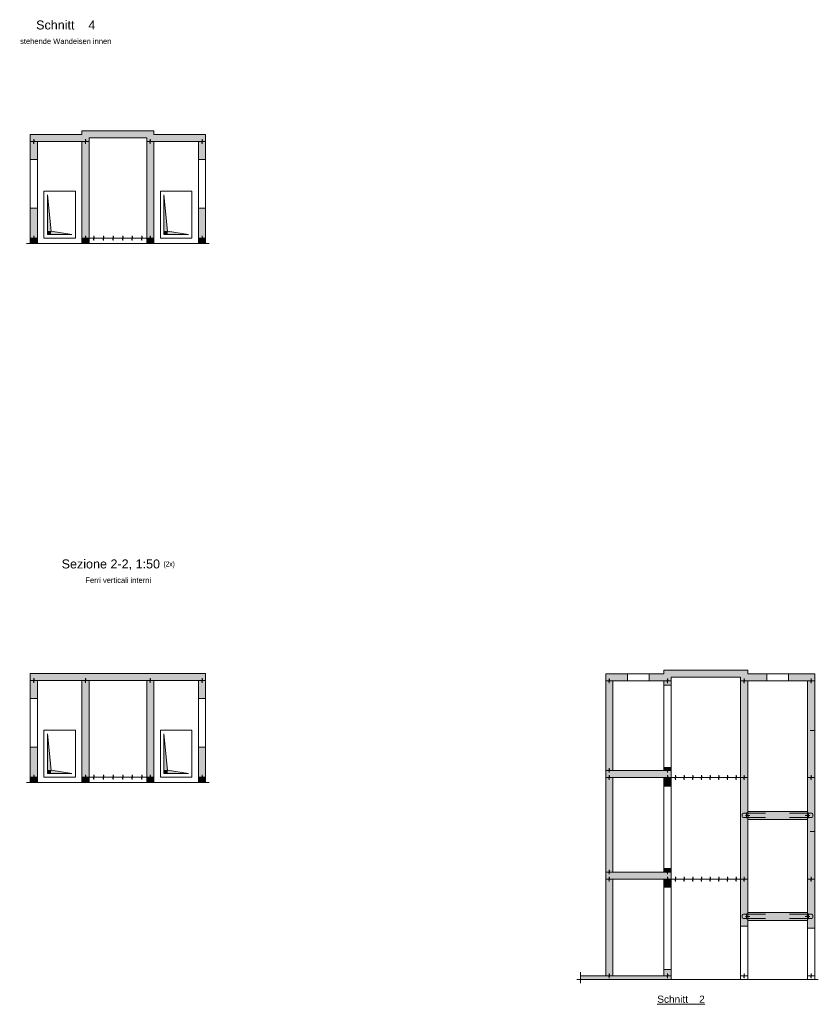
# Model space of a CAD drawing. Header units: metres. Extents: x 1.3 to 56.7, y 2.5 to 40.8.
# Tile 5 of 5: x 34.5 to 56.7, y 13.4 to 40.8. Entities that reach past the tile are written whole.
import ezdxf

# ---------------------------------------------------------------- set-up
doc = ezdxf.new("R2010")
doc.units = ezdxf.units.M
doc.linetypes.add('AUSGEZOGEN', pattern=[0])
doc.linetypes.add('STRICHLINIE_S4', pattern=[0.165, 0.125, -0.04])
for name, color, linetype, lineweight in [('XR$1$Aussparungszeichen', 117, 'AUSGEZOGEN', 35), ('XR$1$Beton Ansicht', 117, 'AUSGEZOGEN', 35), ('XR$1$Beton geschnitten', 117, 'AUSGEZOGEN', 50), ('XR$1$Beton verdeckt vorne', 117, 'STRICHLINIE_S4', 25), ('XR$1$Betonierfugen', 7, 'AUSGEZOGEN', 25), ('XR$1$Einbauteile AE Wand', 5, 'AUSGEZOGEN', 35), ('XR$1$Schnittbegrenzung', 7, 'AUSGEZOGEN', 25), ('XR$1$Stilflaeche', 7, 'AUSGEZOGEN', 25), ('XR$1$Text Schnitt', 7, 'AUSGEZOGEN', 25)]:
    doc.layers.add(name, color=color, linetype=linetype, lineweight=lineweight)
doc.styles.add('ARIAL', font='arial.ttf')

msp = doc.modelspace()

# ---------------------------------------------------------------- hatches: boundary and pattern name
at = {"layer": 'XR$1$Aussparungszeichen', "linetype": 'AUSGEZOGEN', "lineweight": 13, "transparency": 33554687}
for points in [[(35.23, 35.93), (35.23, 34.92), (35.33, 34.92)], [(38.47, 35.93), (38.47, 34.92), (38.57, 34.92)], [(35.33, 34.92), (35.23, 34.92), (35.23, 34.82), (35.33, 34.82)], [(35.33, 34.92), (35.33, 34.82), (35.91, 34.82)], [(38.57, 34.92), (38.47, 34.92), (38.47, 34.82), (38.57, 34.82)], [(38.57, 34.92), (38.57, 34.82), (39.15, 34.82)], [(35.23, 20.93), (35.23, 19.92), (35.33, 19.92)], [(38.47, 20.93), (38.47, 19.92), (38.57, 19.92)], [(35.33, 19.92), (35.23, 19.92), (35.23, 19.82), (35.33, 19.82)], [(35.33, 19.92), (35.33, 19.82), (35.91, 19.82)], [(38.57, 19.92), (38.47, 19.92), (38.47, 19.82), (38.57, 19.82)], [(38.57, 19.92), (38.57, 19.82), (39.15, 19.82)]]:
    msp.add_hatch(color=7, dxfattribs=at).paths.add_polyline_path(points)
at = {"layer": 'XR$1$Stilflaeche', "linetype": 'AUSGEZOGEN', "lineweight": 13, "transparency": 33554687}
for points in [[(34.75, 37.61), (34.75, 37.41), (36.39, 37.41), (36.39, 37.61)], [(36.19, 37.71), (36.19, 37.61), (36.39, 37.61), (36.39, 37.51), (37.99, 37.51), (37.99, 37.61), (38.19, 37.61), (38.19, 37.71)], [(37.99, 37.61), (37.99, 37.41), (39.63, 37.41), (39.63, 37.61)], [(34.75, 36.91), (34.95, 36.91), (34.95, 37.41), (34.75, 37.41)], [(36.19, 34.72), (36.39, 34.72), (36.39, 37.41), (36.19, 37.41)], [(37.99, 34.72), (38.19, 34.72), (38.19, 37.41), (37.99, 37.41)], [(39.43, 36.91), (39.63, 36.91), (39.63, 37.41), (39.43, 37.41)], [(34.75, 34.72), (34.95, 34.72), (34.95, 35.56), (34.75, 35.56)], [(39.43, 34.72), (39.63, 34.72), (39.63, 35.56), (39.43, 35.56)], [(34.75, 34.57), (34.95, 34.57), (34.95, 34.72), (34.75, 34.72)], [(36.19, 34.57), (36.39, 34.57), (36.39, 34.72), (36.19, 34.72)], [(37.99, 34.57), (38.19, 34.57), (38.19, 34.72), (37.99, 34.72)], [(39.43, 34.57), (39.63, 34.57), (39.63, 34.72), (39.43, 34.72)], [(34.75, 22.61), (34.75, 22.41), (36.39, 22.41), (36.39, 22.61)], [(36.39, 22.41), (37.99, 22.41), (37.99, 22.61), (36.39, 22.61)], [(37.99, 22.61), (37.99, 22.41), (39.63, 22.41), (39.63, 22.61)], [(50.76, 22.4), (51.37, 22.4), (51.37, 22.6), (50.76, 22.6)], [(52.38, 22.28), (52.58, 22.28), (52.58, 22.5), (54.71, 22.5), (54.71, 22.7), (52.38, 22.7), (52.38, 22.6), (51.97, 22.6), (51.97, 22.4), (52.38, 22.4)], [(54.51, 19.71), (54.71, 19.71), (54.71, 22.5), (54.51, 22.5)], [(54.71, 22.4), (55.242, 22.4), (55.242, 22.6), (54.71, 22.6)], [(56.575, 22.6), (55.842, 22.6), (55.842, 22.4), (56.575, 22.4)], [(34.75, 21.91), (34.95, 21.91), (34.95, 22.41), (34.75, 22.41)], [(36.19, 19.72), (36.39, 19.72), (36.39, 22.41), (36.19, 22.41)], [(37.99, 19.72), (38.19, 19.72), (38.19, 22.41), (37.99, 22.41)], [(39.43, 21.91), (39.63, 21.91), (39.63, 22.41), (39.43, 22.41)], [(50.76, 22.4), (50.76, 17.08), (50.96, 17.08), (50.96, 19.71), (52.58, 19.71), (52.58, 19.91), (50.96, 19.91), (50.96, 22.4)], [(34.75, 19.72), (34.95, 19.72), (34.95, 20.56), (34.75, 20.56)], [(39.43, 19.72), (39.63, 19.72), (39.63, 20.56), (39.43, 20.56)], [(52.58, 19.99), (52.38, 19.99), (52.38, 19.91), (52.58, 19.91)], [(34.75, 19.57), (34.95, 19.57), (34.95, 19.72), (34.75, 19.72)], [(36.19, 19.57), (36.39, 19.57), (36.39, 19.72), (36.19, 19.72)], [(37.99, 19.57), (38.19, 19.57), (38.19, 19.72), (37.99, 19.72)], [(39.43, 19.57), (39.63, 19.57), (39.63, 19.72), (39.43, 19.72)], [(52.38, 19.47), (52.58, 19.47), (52.58, 19.71), (52.38, 19.71)], [(50.76, 17.08), (50.76, 14.19), (50.96, 14.19), (50.96, 16.88), (52.58, 16.88), (52.58, 17.08)], [(52.58, 17.18), (52.38, 17.18), (52.38, 17.08), (52.58, 17.08)], [(52.38, 16.66), (52.58, 16.66), (52.58, 16.88), (52.38, 16.88)], [(52.58, 14.09), (52.58, 14.37), (52.38, 14.37), (52.38, 14.19), (50.06, 14.19), (50.06, 14.09)]]:
    msp.add_hatch(color=91, dxfattribs=at).paths.add_polyline_path(points)
at = {"layer": 'XR$1$Stilflaeche', "linetype": 'AUSGEZOGEN', "lineweight": 25, "transparency": 33554687}
for points in [[(56.375, 19.71), (56.575, 19.71), (56.575, 22.4), (56.375, 22.4)], [(54.71, 19.71), (54.51, 19.71), (54.51, 16.88), (54.71, 16.88)], [(56.375, 19.71), (56.375, 16.88), (56.575, 16.88), (56.575, 19.71)], [(54.71, 18.545), (56.375, 18.545), (56.375, 18.765), (54.71, 18.765)], [(54.51, 16.88), (54.51, 15.57), (54.71, 15.57), (54.71, 15.735), (56.375, 15.735), (56.375, 15.52), (56.575, 15.52), (56.575, 16.88), (56.375, 16.88), (56.375, 15.955), (54.71, 15.955), (54.71, 16.88)]]:
    msp.add_hatch(color=91, dxfattribs=at).paths.add_polyline_path(points)

# ---------------------------------------------------------------- linework, layer by layer
at = {"layer": 'XR$1$Aussparungszeichen', "color": 8, "linetype": 'AUSGEZOGEN', "lineweight": 13, "transparency": 33554687}
for p, q in [((35.13, 36.03), (35.13, 34.72)), ((36.01, 36.03), (35.13, 36.03)), ((35.23, 35.93), (35.33, 34.92)), ((35.23, 34.82), (35.23, 35.93)), ((36.01, 34.72), (36.01, 36.03)), ((38.37, 36.03), (38.37, 34.72)), ((39.25, 36.03), (38.37, 36.03)), ((38.47, 35.93), (38.57, 34.92)), ((38.47, 34.82), (38.47, 35.93)), ((39.25, 34.72), (39.25, 36.03)), ((35.91, 34.82), (35.23, 34.82)), ((35.33, 34.92), (35.91, 34.82)), ((39.15, 34.82), (38.47, 34.82)), ((38.57, 34.92), (39.15, 34.82)), ((35.13, 34.72), (36.01, 34.72)), ((38.37, 34.72), (39.25, 34.72)), ((35.13, 21.03), (35.13, 19.72)), ((36.01, 21.03), (35.13, 21.03)), ((35.23, 20.93), (35.33, 19.92)), ((35.23, 19.82), (35.23, 20.93)), ((36.01, 19.72), (36.01, 21.03)), ((38.37, 21.03), (38.37, 19.72)), ((39.25, 21.03), (38.37, 21.03)), ((38.47, 20.93), (38.57, 19.92)), ((38.47, 19.82), (38.47, 20.93)), ((39.25, 19.72), (39.25, 21.03)), ((35.91, 19.82), (35.23, 19.82)), ((35.33, 19.92), (35.91, 19.82)), ((39.15, 19.82), (38.47, 19.82)), ((38.57, 19.92), (39.15, 19.82)), ((35.13, 19.72), (36.01, 19.72)), ((38.37, 19.72), (39.25, 19.72))]:
    msp.add_line(p, q, dxfattribs=at)
at = {"layer": 'XR$1$Beton Ansicht', "color": 8, "linetype": 'AUSGEZOGEN', "lineweight": 13, "transparency": 33554687}
for p, q in [((34.75, 36.91), (34.75, 35.56)), ((34.95, 35.56), (34.95, 36.91)), ((39.43, 36.91), (39.43, 35.56)), ((39.63, 35.56), (39.63, 36.91)), ((35.13, 36.03), (36.01, 36.03)), ((35.13, 34.72), (35.13, 36.03)), ((36.01, 36.03), (36.01, 34.72)), ((38.37, 36.03), (39.25, 36.03)), ((38.37, 34.72), (38.37, 36.03)), ((39.25, 36.03), (39.25, 34.72)), ((36.01, 34.72), (35.13, 34.72)), ((39.25, 34.72), (38.37, 34.72)), ((51.37, 22.6), (51.97, 22.6)), ((55.242, 22.6), (55.842, 22.6)), ((51.37, 22.4), (51.97, 22.4)), ((52.38, 19.99), (52.38, 22.28)), ((52.58, 22.28), (52.58, 19.99)), ((55.242, 22.4), (55.842, 22.4)), ((34.75, 21.91), (34.75, 20.56)), ((34.95, 20.56), (34.95, 21.91)), ((39.43, 21.91), (39.43, 20.56)), ((39.63, 20.56), (39.63, 21.91)), ((35.13, 21.03), (36.01, 21.03)), ((35.13, 19.72), (35.13, 21.03)), ((36.01, 21.03), (36.01, 19.72)), ((38.37, 21.03), (39.25, 21.03)), ((38.37, 19.72), (38.37, 21.03)), ((39.25, 21.03), (39.25, 19.72)), ((36.01, 19.72), (35.13, 19.72)), ((39.25, 19.72), (38.37, 19.72)), ((52.38, 17.18), (52.38, 19.47)), ((52.58, 17.18), (52.58, 19.47)), ((52.38, 14.37), (52.38, 16.66)), ((52.58, 16.66), (52.58, 14.37)), ((54.51, 15.57), (54.51, 14.09)), ((54.71, 15.57), (54.71, 14.09)), ((56.375, 15.52), (56.375, 14.09)), ((56.575, 15.52), (56.575, 14.09))]:
    msp.add_line(p, q, dxfattribs=at)
at = {"layer": 'XR$1$Beton geschnitten', "color": 8, "linetype": 'AUSGEZOGEN', "lineweight": 13, "transparency": 33554687}
for p, q in [((36.19, 37.61), (34.75, 37.61)), ((34.75, 37.61), (34.75, 37.41)), ((38.19, 37.71), (36.19, 37.71)), ((36.19, 37.71), (36.19, 37.61)), ((36.19, 37.71), (36.19, 37.71)), ((38.19, 37.61), (38.19, 37.71)), ((38.19, 37.71), (38.19, 37.71)), ((39.63, 37.61), (38.19, 37.61)), ((39.63, 37.41), (39.63, 37.61)), ((34.75, 37.41), (34.75, 36.91)), ((34.95, 36.91), (34.95, 37.41)), ((34.95, 37.41), (36.19, 37.41)), ((36.19, 37.41), (36.19, 34.57)), ((36.39, 37.51), (37.99, 37.51)), ((36.39, 34.57), (36.39, 37.51)), ((37.99, 37.51), (37.99, 34.57)), ((38.19, 37.41), (39.43, 37.41)), ((38.19, 34.57), (38.19, 37.41)), ((39.43, 37.41), (39.43, 36.91)), ((39.63, 36.91), (39.63, 37.41)), ((34.75, 36.91), (34.95, 36.91)), ((39.43, 36.91), (39.63, 36.91)), ((34.95, 35.56), (34.75, 35.56)), ((34.75, 35.56), (34.75, 34.57)), ((34.95, 34.57), (34.95, 35.56)), ((39.63, 35.56), (39.43, 35.56)), ((39.43, 35.56), (39.43, 34.57)), ((39.63, 34.57), (39.63, 35.56)), ((36.19, 22.61), (34.75, 22.61)), ((34.75, 22.61), (34.75, 22.41)), ((38.19, 22.61), (36.19, 22.61)), ((39.63, 22.61), (38.19, 22.61)), ((39.63, 22.41), (39.63, 22.61)), ((50.76, 22.6), (50.76, 22.4)), ((51.37, 22.6), (50.76, 22.6)), ((51.37, 22.6), (51.37, 22.4)), ((51.97, 22.6), (51.97, 22.4)), ((52.38, 22.6), (51.97, 22.6)), ((54.71, 22.7), (52.38, 22.7)), ((52.38, 22.7), (52.38, 22.6)), ((52.38, 22.7), (52.38, 22.7)), ((52.58, 22.5), (54.51, 22.5)), ((52.58, 22.28), (52.58, 22.5)), ((52.58, 22.5), (54.51, 22.5)), ((54.51, 22.5), (54.51, 19.71)), ((54.71, 22.6), (54.71, 22.7)), ((55.242, 22.6), (54.71, 22.6)), ((55.242, 22.6), (55.242, 22.4)), ((55.842, 22.6), (55.842, 22.4)), ((56.575, 22.6), (55.842, 22.6)), ((56.575, 22.6), (56.375, 22.6)), ((56.575, 22.4), (56.575, 22.6)), ((56.575, 19.71), (56.575, 22.6)), ((34.75, 22.41), (34.75, 21.91)), ((34.95, 21.91), (34.95, 22.41)), ((34.95, 22.41), (36.19, 22.41)), ((36.19, 22.41), (36.19, 19.57)), ((36.39, 22.41), (37.99, 22.41)), ((36.39, 19.57), (36.39, 22.41)), ((37.99, 22.41), (37.99, 19.57)), ((38.19, 22.41), (39.43, 22.41)), ((38.19, 19.57), (38.19, 22.41)), ((39.43, 22.41), (39.43, 21.91)), ((39.63, 21.91), (39.63, 22.41)), ((50.76, 22.4), (50.76, 19.91)), ((50.96, 19.91), (50.96, 22.4)), ((50.96, 22.4), (51.37, 22.4)), ((51.97, 22.4), (52.38, 22.4)), ((52.38, 22.4), (52.38, 22.28)), ((52.38, 22.28), (52.58, 22.28)), ((54.71, 19.71), (54.71, 22.4)), ((54.71, 22.4), (55.242, 22.4)), ((55.842, 22.4), (56.375, 22.4)), ((56.375, 22.4), (56.375, 19.71)), ((34.75, 21.91), (34.95, 21.91)), ((39.43, 21.91), (39.63, 21.91)), ((34.95, 20.56), (34.75, 20.56)), ((34.75, 20.56), (34.75, 19.57)), ((34.95, 19.57), (34.95, 20.56)), ((39.63, 20.56), (39.43, 20.56)), ((39.43, 20.56), (39.43, 19.57)), ((39.63, 19.57), (39.63, 20.56)), ((50.76, 19.91), (50.76, 19.71)), ((52.38, 19.91), (50.96, 19.91)), ((52.58, 19.99), (52.38, 19.99)), ((52.38, 19.99), (52.38, 19.91)), ((52.58, 19.91), (52.58, 19.99)), ((52.58, 19.71), (52.58, 19.91)), ((50.76, 19.71), (50.76, 17.08)), ((50.96, 17.08), (50.96, 19.71)), ((50.96, 19.71), (52.38, 19.71)), ((52.38, 19.71), (52.38, 19.47)), ((52.38, 19.47), (52.58, 19.47)), ((52.58, 19.47), (52.58, 19.71)), ((54.51, 19.71), (54.51, 16.88)), ((54.71, 18.765), (54.71, 19.71)), ((56.375, 19.71), (56.375, 18.765)), ((56.575, 16.88), (56.575, 19.71)), ((56.375, 18.765), (54.71, 18.765)), ((54.71, 18.545), (56.375, 18.545)), ((54.71, 16.88), (54.71, 18.545)), ((56.375, 18.545), (56.375, 16.88)), ((50.76, 17.08), (50.76, 16.88)), ((52.38, 17.08), (50.96, 17.08)), ((52.58, 17.18), (52.38, 17.18)), ((52.38, 17.18), (52.38, 17.08)), ((52.58, 17.08), (52.58, 17.18)), ((52.58, 16.88), (52.58, 17.08)), ((50.76, 16.88), (50.76, 14.19)), ((50.96, 14.19), (50.96, 16.88)), ((50.96, 16.88), (52.38, 16.88)), ((52.38, 16.88), (52.38, 16.66)), ((52.58, 16.66), (52.58, 16.88)), ((54.51, 16.88), (54.51, 15.57)), ((54.71, 15.955), (54.71, 16.88)), ((56.375, 16.88), (56.375, 15.955)), ((56.575, 15.52), (56.575, 16.88)), ((52.38, 16.66), (52.58, 16.66)), ((56.375, 15.955), (54.71, 15.955)), ((54.71, 15.57), (54.71, 15.735)), ((54.71, 15.735), (56.375, 15.735)), ((56.375, 15.735), (56.375, 15.52)), ((54.51, 15.57), (54.71, 15.57)), ((56.375, 15.52), (56.575, 15.52)), ((50.06, 14.29), (50.06, 13.99)), ((52.58, 14.37), (52.38, 14.37)), ((52.38, 14.37), (52.38, 14.19)), ((52.58, 14.19), (52.58, 14.37)), ((49.96, 14.09), (56.675, 14.09)), ((50.76, 14.19), (50.06, 14.19)), ((52.38, 14.19), (50.96, 14.19)), ((52.58, 14.09), (52.58, 14.19))]:
    msp.add_line(p, q, dxfattribs=at)
for points in [[(36.19, 22.61), (36.19, 22.61)], [(36.19, 22.61), (36.19, 22.61)], [(38.19, 22.61), (38.19, 22.61)], [(38.19, 22.61), (38.19, 22.61)]]:
    msp.add_lwpolyline(points, close=True, dxfattribs=at)
at = {"layer": 'XR$1$Beton verdeckt vorne', "color": 8, "linetype": 'STRICHLINIE_S4', "lineweight": 13, "transparency": 33554687}
for p, q in [((56.575, 21.02), (56.375, 21.02)), ((56.575, 18.21), (56.375, 18.21))]:
    msp.add_line(p, q, dxfattribs=at)
at = {"layer": 'XR$1$Betonierfugen', "color": 8, "linetype": 'AUSGEZOGEN', "lineweight": 13, "transparency": 33554687}
for p, q in [((34.75, 37.41), (34.836, 37.41)), ((34.85, 37.348), (34.836, 37.41)), ((34.85, 37.41), (34.85, 37.473)), ((34.85, 37.473), (34.864, 37.41)), ((34.85, 37.41), (34.85, 37.348)), ((34.864, 37.41), (34.95, 37.41)), ((34.95, 37.41), (34.95, 37.41)), ((36.19, 37.41), (36.276, 37.41)), ((36.29, 37.348), (36.276, 37.41)), ((36.29, 37.41), (36.29, 37.473)), ((36.29, 37.473), (36.304, 37.41)), ((36.29, 37.41), (36.29, 37.348)), ((36.304, 37.41), (36.39, 37.41)), ((36.39, 37.41), (36.39, 37.41)), ((37.99, 37.41), (38.076, 37.41)), ((38.09, 37.348), (38.076, 37.41)), ((38.09, 37.41), (38.09, 37.473)), ((38.09, 37.473), (38.104, 37.41)), ((38.09, 37.41), (38.09, 37.348)), ((38.104, 37.41), (38.19, 37.41)), ((38.19, 37.41), (38.19, 37.41)), ((39.43, 37.41), (39.516, 37.41)), ((39.53, 37.348), (39.516, 37.41)), ((39.53, 37.41), (39.53, 37.473)), ((39.53, 37.473), (39.544, 37.41)), ((39.53, 37.41), (39.53, 37.348)), ((39.544, 37.41), (39.63, 37.41)), ((39.63, 37.41), (39.63, 37.41)), ((34.75, 34.72), (34.836, 34.72)), ((34.85, 34.658), (34.836, 34.72)), ((34.85, 34.72), (34.85, 34.783)), ((34.85, 34.783), (34.864, 34.72)), ((34.85, 34.72), (34.85, 34.658)), ((34.864, 34.72), (34.95, 34.72)), ((34.95, 34.72), (34.95, 34.72)), ((36.19, 34.72), (36.276, 34.72)), ((36.29, 34.658), (36.276, 34.72)), ((36.29, 34.72), (36.29, 34.783)), ((36.29, 34.783), (36.304, 34.72)), ((36.29, 34.72), (36.29, 34.658)), ((36.304, 34.72), (36.39, 34.72)), ((36.39, 34.72), (36.39, 34.72)), ((36.504, 34.72), (36.39, 34.72)), ((36.39, 34.72), (36.39, 34.72)), ((36.523, 34.658), (36.504, 34.72)), ((36.523, 34.72), (36.523, 34.783)), ((36.523, 34.783), (36.542, 34.72)), ((36.523, 34.72), (36.523, 34.658)), ((36.656, 34.72), (36.542, 34.72)), ((36.771, 34.72), (36.656, 34.72)), ((36.79, 34.658), (36.771, 34.72)), ((36.79, 34.72), (36.79, 34.783)), ((36.79, 34.783), (36.808, 34.72)), ((36.79, 34.72), (36.79, 34.658)), ((36.923, 34.72), (36.808, 34.72)), ((37.038, 34.72), (36.923, 34.72)), ((37.056, 34.658), (37.038, 34.72)), ((37.056, 34.72), (37.056, 34.783)), ((37.056, 34.783), (37.075, 34.72)), ((37.056, 34.72), (37.056, 34.658)), ((37.19, 34.72), (37.075, 34.72)), ((37.304, 34.72), (37.19, 34.72)), ((37.323, 34.658), (37.304, 34.72)), ((37.323, 34.72), (37.323, 34.783)), ((37.323, 34.783), (37.342, 34.72)), ((37.323, 34.72), (37.323, 34.658)), ((37.456, 34.72), (37.342, 34.72)), ((37.571, 34.72), (37.456, 34.72)), ((37.59, 34.658), (37.571, 34.72)), ((37.59, 34.72), (37.59, 34.783)), ((37.59, 34.783), (37.608, 34.72)), ((37.59, 34.72), (37.59, 34.658)), ((37.723, 34.72), (37.608, 34.72)), ((37.838, 34.72), (37.723, 34.72)), ((37.856, 34.658), (37.838, 34.72)), ((37.856, 34.72), (37.856, 34.783)), ((37.856, 34.783), (37.875, 34.72)), ((37.856, 34.72), (37.856, 34.658)), ((37.99, 34.72), (37.875, 34.72)), ((37.99, 34.72), (38.076, 34.72)), ((38.09, 34.658), (38.076, 34.72)), ((38.09, 34.72), (38.09, 34.783)), ((38.09, 34.783), (38.104, 34.72)), ((38.09, 34.72), (38.09, 34.658)), ((38.104, 34.72), (38.19, 34.72)), ((38.19, 34.72), (38.19, 34.72)), ((39.43, 34.72), (39.516, 34.72)), ((39.53, 34.658), (39.516, 34.72)), ((39.53, 34.72), (39.53, 34.783)), ((39.53, 34.783), (39.544, 34.72)), ((39.53, 34.72), (39.53, 34.658)), ((39.544, 34.72), (39.63, 34.72)), ((39.63, 34.72), (39.63, 34.72)), ((34.85, 22.41), (34.85, 22.473)), ((34.85, 22.473), (34.864, 22.41)), ((36.29, 22.41), (36.29, 22.473)), ((36.29, 22.473), (36.304, 22.41)), ((38.09, 22.41), (38.09, 22.473)), ((38.09, 22.473), (38.104, 22.41)), ((39.53, 22.41), (39.53, 22.473)), ((39.53, 22.473), (39.544, 22.41)), ((34.75, 22.41), (34.836, 22.41)), ((34.85, 22.348), (34.836, 22.41)), ((34.85, 22.41), (34.85, 22.348)), ((34.864, 22.41), (34.95, 22.41)), ((34.95, 22.41), (34.95, 22.41)), ((36.19, 22.41), (36.276, 22.41)), ((36.29, 22.348), (36.276, 22.41)), ((36.29, 22.41), (36.29, 22.348)), ((36.304, 22.41), (36.39, 22.41)), ((36.39, 22.41), (36.39, 22.41)), ((37.99, 22.41), (38.076, 22.41)), ((38.09, 22.348), (38.076, 22.41)), ((38.09, 22.41), (38.09, 22.348)), ((38.104, 22.41), (38.19, 22.41)), ((38.19, 22.41), (38.19, 22.41)), ((39.43, 22.41), (39.516, 22.41)), ((39.53, 22.348), (39.516, 22.41)), ((39.53, 22.41), (39.53, 22.348)), ((39.544, 22.41), (39.63, 22.41)), ((39.63, 22.41), (39.63, 22.41)), ((50.846, 22.4), (50.76, 22.4)), ((50.76, 22.4), (50.76, 22.4)), ((50.86, 22.338), (50.846, 22.4)), ((50.86, 22.4), (50.86, 22.463)), ((50.86, 22.463), (50.874, 22.4)), ((50.86, 22.4), (50.86, 22.338)), ((50.96, 22.4), (50.874, 22.4)), ((52.38, 22.4), (52.466, 22.4)), ((52.48, 22.338), (52.466, 22.4)), ((52.48, 22.4), (52.48, 22.463)), ((52.48, 22.463), (52.494, 22.4)), ((52.48, 22.4), (52.48, 22.338)), ((52.494, 22.4), (52.58, 22.4)), ((52.58, 22.4), (52.58, 22.4)), ((54.51, 22.4), (54.596, 22.4)), ((54.61, 22.338), (54.596, 22.4)), ((54.61, 22.4), (54.61, 22.463)), ((54.61, 22.463), (54.624, 22.4)), ((54.61, 22.4), (54.61, 22.338)), ((54.624, 22.4), (54.71, 22.4)), ((54.71, 22.4), (54.71, 22.4)), ((56.375, 22.4), (56.461, 22.4)), ((56.475, 22.338), (56.461, 22.4)), ((56.475, 22.4), (56.475, 22.463)), ((56.475, 22.463), (56.489, 22.4)), ((56.475, 22.4), (56.475, 22.338)), ((56.489, 22.4), (56.575, 22.4)), ((56.575, 22.4), (56.575, 22.4)), ((34.85, 19.72), (34.85, 19.783)), ((34.85, 19.783), (34.864, 19.72)), ((36.29, 19.72), (36.29, 19.783)), ((36.29, 19.783), (36.304, 19.72)), ((36.523, 19.72), (36.523, 19.783)), ((36.523, 19.783), (36.542, 19.72)), ((36.79, 19.72), (36.79, 19.783)), ((36.79, 19.783), (36.808, 19.72)), ((37.056, 19.72), (37.056, 19.783)), ((37.056, 19.783), (37.075, 19.72)), ((37.323, 19.72), (37.323, 19.783)), ((37.323, 19.783), (37.342, 19.72)), ((37.59, 19.72), (37.59, 19.783)), ((37.59, 19.783), (37.608, 19.72)), ((37.856, 19.72), (37.856, 19.783)), ((37.856, 19.783), (37.875, 19.72)), ((38.09, 19.72), (38.09, 19.783)), ((38.09, 19.783), (38.104, 19.72)), ((39.53, 19.72), (39.53, 19.783)), ((39.53, 19.783), (39.544, 19.72)), ((50.846, 19.91), (50.76, 19.91)), ((50.76, 19.91), (50.76, 19.91)), ((50.86, 19.848), (50.846, 19.91)), ((50.86, 19.91), (50.86, 19.973)), ((50.86, 19.973), (50.874, 19.91)), ((50.86, 19.91), (50.86, 19.848)), ((50.86, 19.71), (50.86, 19.773)), ((50.86, 19.773), (50.874, 19.71)), ((50.96, 19.91), (50.874, 19.91)), ((52.38, 19.91), (52.466, 19.91)), ((52.48, 19.848), (52.466, 19.91)), ((52.48, 19.91), (52.48, 19.973)), ((52.48, 19.973), (52.494, 19.91)), ((52.48, 19.91), (52.48, 19.848)), ((52.48, 19.71), (52.48, 19.773)), ((52.48, 19.773), (52.494, 19.71)), ((52.494, 19.91), (52.58, 19.91)), ((52.58, 19.91), (52.58, 19.91)), ((52.7, 19.71), (52.7, 19.773)), ((52.7, 19.773), (52.717, 19.71)), ((52.942, 19.71), (52.942, 19.773)), ((52.942, 19.773), (52.958, 19.71)), ((53.183, 19.71), (53.183, 19.773)), ((53.183, 19.773), (53.2, 19.71)), ((53.424, 19.71), (53.424, 19.773)), ((53.424, 19.773), (53.441, 19.71)), ((53.665, 19.71), (53.665, 19.773)), ((53.665, 19.773), (53.682, 19.71)), ((53.907, 19.71), (53.907, 19.773)), ((53.907, 19.773), (53.923, 19.71)), ((54.148, 19.71), (54.148, 19.773)), ((54.148, 19.773), (54.165, 19.71)), ((54.389, 19.71), (54.389, 19.773)), ((54.389, 19.773), (54.406, 19.71)), ((54.61, 19.71), (54.61, 19.773)), ((54.61, 19.773), (54.624, 19.71)), ((56.475, 19.71), (56.475, 19.773)), ((56.475, 19.773), (56.489, 19.71)), ((34.75, 19.72), (34.836, 19.72)), ((34.85, 19.658), (34.836, 19.72)), ((34.85, 19.72), (34.85, 19.658)), ((34.864, 19.72), (34.95, 19.72)), ((34.95, 19.72), (34.95, 19.72)), ((36.19, 19.72), (36.276, 19.72)), ((36.29, 19.658), (36.276, 19.72)), ((36.29, 19.72), (36.29, 19.658)), ((36.304, 19.72), (36.39, 19.72)), ((36.39, 19.72), (36.39, 19.72)), ((36.504, 19.72), (36.39, 19.72)), ((36.39, 19.72), (36.39, 19.72)), ((36.523, 19.658), (36.504, 19.72)), ((36.523, 19.72), (36.523, 19.658)), ((36.656, 19.72), (36.542, 19.72)), ((36.771, 19.72), (36.656, 19.72)), ((36.79, 19.658), (36.771, 19.72)), ((36.79, 19.72), (36.79, 19.658)), ((36.923, 19.72), (36.808, 19.72)), ((37.038, 19.72), (36.923, 19.72)), ((37.056, 19.658), (37.038, 19.72)), ((37.056, 19.72), (37.056, 19.658)), ((37.19, 19.72), (37.075, 19.72)), ((37.304, 19.72), (37.19, 19.72)), ((37.323, 19.658), (37.304, 19.72)), ((37.323, 19.72), (37.323, 19.658)), ((37.456, 19.72), (37.342, 19.72)), ((37.571, 19.72), (37.456, 19.72)), ((37.59, 19.658), (37.571, 19.72)), ((37.59, 19.72), (37.59, 19.658)), ((37.723, 19.72), (37.608, 19.72)), ((37.838, 19.72), (37.723, 19.72)), ((37.856, 19.658), (37.838, 19.72)), ((37.856, 19.72), (37.856, 19.658)), ((37.99, 19.72), (37.875, 19.72)), ((37.99, 19.72), (38.076, 19.72)), ((38.09, 19.658), (38.076, 19.72)), ((38.09, 19.72), (38.09, 19.658)), ((38.104, 19.72), (38.19, 19.72)), ((38.19, 19.72), (38.19, 19.72)), ((39.43, 19.72), (39.516, 19.72)), ((39.53, 19.658), (39.516, 19.72)), ((39.53, 19.72), (39.53, 19.658)), ((39.544, 19.72), (39.63, 19.72)), ((39.63, 19.72), (39.63, 19.72)), ((50.846, 19.71), (50.76, 19.71)), ((50.76, 19.71), (50.76, 19.71)), ((50.86, 19.648), (50.846, 19.71)), ((50.86, 19.71), (50.86, 19.648)), ((50.96, 19.71), (50.874, 19.71)), ((52.38, 19.71), (52.466, 19.71)), ((52.48, 19.648), (52.466, 19.71)), ((52.48, 19.71), (52.48, 19.648)), ((52.494, 19.71), (52.58, 19.71)), ((52.58, 19.71), (52.58, 19.71)), ((52.683, 19.71), (52.58, 19.71)), ((52.58, 19.71), (52.58, 19.71)), ((52.7, 19.648), (52.683, 19.71)), ((52.7, 19.71), (52.7, 19.648)), ((52.821, 19.71), (52.717, 19.71)), ((52.925, 19.71), (52.821, 19.71)), ((52.942, 19.648), (52.925, 19.71)), ((52.942, 19.71), (52.942, 19.648)), ((53.062, 19.71), (52.958, 19.71)), ((53.166, 19.71), (53.062, 19.71)), ((53.183, 19.648), (53.166, 19.71)), ((53.183, 19.71), (53.183, 19.648)), ((53.303, 19.71), (53.2, 19.71)), ((53.407, 19.71), (53.303, 19.71)), ((53.424, 19.648), (53.407, 19.71)), ((53.424, 19.71), (53.424, 19.648)), ((53.545, 19.71), (53.441, 19.71)), ((53.648, 19.71), (53.545, 19.71)), ((53.665, 19.648), (53.648, 19.71)), ((53.665, 19.71), (53.665, 19.648)), ((53.786, 19.71), (53.682, 19.71)), ((53.89, 19.71), (53.786, 19.71)), ((53.907, 19.648), (53.89, 19.71)), ((53.907, 19.71), (53.907, 19.648)), ((54.027, 19.71), (53.923, 19.71)), ((54.131, 19.71), (54.027, 19.71)), ((54.148, 19.648), (54.131, 19.71)), ((54.148, 19.71), (54.148, 19.648)), ((54.268, 19.71), (54.165, 19.71)), ((54.372, 19.71), (54.268, 19.71)), ((54.389, 19.648), (54.372, 19.71)), ((54.389, 19.71), (54.389, 19.648)), ((54.51, 19.71), (54.406, 19.71)), ((54.596, 19.71), (54.51, 19.71)), ((54.51, 19.71), (54.51, 19.71)), ((54.61, 19.648), (54.596, 19.71)), ((54.61, 19.71), (54.61, 19.648)), ((54.71, 19.71), (54.624, 19.71)), ((56.375, 19.71), (56.461, 19.71)), ((56.475, 19.648), (56.461, 19.71)), ((56.475, 19.71), (56.475, 19.648)), ((56.489, 19.71), (56.575, 19.71)), ((56.575, 19.71), (56.575, 19.71)), ((54.647, 18.655), (54.71, 18.67)), ((54.71, 18.655), (54.647, 18.655)), ((54.71, 18.67), (54.71, 18.765)), ((54.71, 18.765), (54.71, 18.765)), ((54.71, 18.655), (54.772, 18.655)), ((54.772, 18.655), (54.71, 18.64)), ((54.71, 18.545), (54.71, 18.64)), ((56.312, 18.655), (56.375, 18.67)), ((56.375, 18.655), (56.312, 18.655)), ((56.375, 18.67), (56.375, 18.765)), ((56.375, 18.765), (56.375, 18.765)), ((56.375, 18.655), (56.437, 18.655)), ((56.437, 18.655), (56.375, 18.64)), ((56.375, 18.545), (56.375, 18.64)), ((50.846, 17.08), (50.76, 17.08)), ((50.76, 17.08), (50.76, 17.08)), ((50.86, 17.018), (50.846, 17.08)), ((50.86, 17.08), (50.86, 17.143)), ((50.86, 17.143), (50.874, 17.08)), ((50.86, 17.08), (50.86, 17.018)), ((50.96, 17.08), (50.874, 17.08)), ((52.38, 17.08), (52.466, 17.08)), ((52.48, 17.018), (52.466, 17.08)), ((52.48, 17.08), (52.48, 17.143)), ((52.48, 17.143), (52.494, 17.08)), ((52.48, 17.08), (52.48, 17.018)), ((52.494, 17.08), (52.58, 17.08)), ((52.58, 17.08), (52.58, 17.08)), ((50.846, 16.88), (50.76, 16.88)), ((50.76, 16.88), (50.76, 16.88)), ((50.86, 16.818), (50.846, 16.88)), ((50.86, 16.88), (50.86, 16.943)), ((50.86, 16.943), (50.874, 16.88)), ((50.86, 16.88), (50.86, 16.818)), ((50.96, 16.88), (50.874, 16.88)), ((52.38, 16.88), (52.466, 16.88)), ((52.48, 16.818), (52.466, 16.88)), ((52.48, 16.88), (52.48, 16.943)), ((52.48, 16.943), (52.494, 16.88)), ((52.48, 16.88), (52.48, 16.818)), ((52.494, 16.88), (52.58, 16.88)), ((52.58, 16.88), (52.58, 16.88)), ((52.683, 16.88), (52.58, 16.88)), ((52.58, 16.88), (52.58, 16.88)), ((52.7, 16.818), (52.683, 16.88)), ((52.7, 16.88), (52.7, 16.943)), ((52.7, 16.943), (52.717, 16.88)), ((52.7, 16.88), (52.7, 16.818)), ((52.821, 16.88), (52.717, 16.88)), ((52.925, 16.88), (52.821, 16.88)), ((52.942, 16.818), (52.925, 16.88)), ((52.942, 16.88), (52.942, 16.943)), ((52.942, 16.943), (52.958, 16.88)), ((52.942, 16.88), (52.942, 16.818)), ((53.062, 16.88), (52.958, 16.88)), ((53.166, 16.88), (53.062, 16.88)), ((53.183, 16.818), (53.166, 16.88)), ((53.183, 16.88), (53.183, 16.943)), ((53.183, 16.943), (53.2, 16.88)), ((53.183, 16.88), (53.183, 16.818)), ((53.303, 16.88), (53.2, 16.88)), ((53.407, 16.88), (53.303, 16.88)), ((53.424, 16.818), (53.407, 16.88)), ((53.424, 16.88), (53.424, 16.943)), ((53.424, 16.943), (53.441, 16.88)), ((53.424, 16.88), (53.424, 16.818)), ((53.545, 16.88), (53.441, 16.88)), ((53.648, 16.88), (53.545, 16.88)), ((53.665, 16.818), (53.648, 16.88)), ((53.665, 16.88), (53.665, 16.943)), ((53.665, 16.943), (53.682, 16.88)), ((53.665, 16.88), (53.665, 16.818)), ((53.786, 16.88), (53.682, 16.88)), ((53.89, 16.88), (53.786, 16.88)), ((53.907, 16.818), (53.89, 16.88)), ((53.907, 16.88), (53.907, 16.943)), ((53.907, 16.943), (53.923, 16.88)), ((53.907, 16.88), (53.907, 16.818)), ((54.027, 16.88), (53.923, 16.88)), ((54.131, 16.88), (54.027, 16.88)), ((54.148, 16.818), (54.131, 16.88)), ((54.148, 16.88), (54.148, 16.943)), ((54.148, 16.943), (54.165, 16.88)), ((54.148, 16.88), (54.148, 16.818)), ((54.268, 16.88), (54.165, 16.88)), ((54.372, 16.88), (54.268, 16.88)), ((54.389, 16.818), (54.372, 16.88)), ((54.389, 16.88), (54.389, 16.943)), ((54.389, 16.943), (54.406, 16.88)), ((54.389, 16.88), (54.389, 16.818)), ((54.51, 16.88), (54.406, 16.88)), ((54.596, 16.88), (54.51, 16.88)), ((54.51, 16.88), (54.51, 16.88)), ((54.61, 16.818), (54.596, 16.88)), ((54.61, 16.88), (54.61, 16.943)), ((54.61, 16.943), (54.624, 16.88)), ((54.61, 16.88), (54.61, 16.818)), ((54.71, 16.88), (54.624, 16.88)), ((56.461, 16.88), (56.375, 16.88)), ((56.375, 16.88), (56.375, 16.88)), ((56.475, 16.818), (56.461, 16.88)), ((56.475, 16.88), (56.475, 16.943)), ((56.475, 16.943), (56.489, 16.88)), ((56.475, 16.88), (56.475, 16.818)), ((56.575, 16.88), (56.489, 16.88)), ((54.71, 15.86), (54.71, 15.955)), ((54.71, 15.955), (54.71, 15.955)), ((56.375, 15.86), (56.375, 15.955)), ((56.375, 15.955), (56.375, 15.955)), ((54.647, 15.845), (54.71, 15.86)), ((54.71, 15.845), (54.647, 15.845)), ((54.71, 15.845), (54.772, 15.845)), ((54.772, 15.845), (54.71, 15.83)), ((54.71, 15.735), (54.71, 15.83)), ((56.312, 15.845), (56.375, 15.86)), ((56.375, 15.845), (56.312, 15.845)), ((56.375, 15.845), (56.437, 15.845)), ((56.437, 15.845), (56.375, 15.83)), ((56.375, 15.735), (56.375, 15.83)), ((50.86, 14.19), (50.86, 14.253)), ((50.86, 14.253), (50.874, 14.19)), ((52.48, 14.19), (52.48, 14.253)), ((52.48, 14.253), (52.494, 14.19)), ((54.61, 14.19), (54.61, 14.253)), ((54.61, 14.253), (54.624, 14.19)), ((56.475, 14.19), (56.475, 14.253)), ((56.475, 14.253), (56.489, 14.19)), ((50.76, 14.19), (50.846, 14.19)), ((50.86, 14.128), (50.846, 14.19)), ((50.86, 14.19), (50.86, 14.128)), ((50.874, 14.19), (50.96, 14.19)), ((50.96, 14.19), (50.96, 14.19)), ((52.38, 14.19), (52.466, 14.19)), ((52.48, 14.128), (52.466, 14.19)), ((52.48, 14.19), (52.48, 14.128)), ((52.494, 14.19), (52.58, 14.19)), ((52.58, 14.19), (52.58, 14.19)), ((54.51, 14.19), (54.596, 14.19)), ((54.61, 14.128), (54.596, 14.19)), ((54.61, 14.19), (54.61, 14.128)), ((54.624, 14.19), (54.71, 14.19)), ((54.71, 14.19), (54.71, 14.19)), ((56.375, 14.19), (56.461, 14.19)), ((56.475, 14.128), (56.461, 14.19)), ((56.475, 14.19), (56.475, 14.128)), ((56.489, 14.19), (56.575, 14.19)), ((56.575, 14.19), (56.575, 14.19))]:
    msp.add_line(p, q, dxfattribs=at)
at = {"layer": 'XR$1$Einbauteile AE Wand', "color": 8, "linetype": 'AUSGEZOGEN', "lineweight": 13, "transparency": 33554687}
for p, q in [((54.56, 18.685), (54.56, 18.625)), ((54.68, 18.715), (54.59, 18.715)), ((54.71, 18.725), (54.68, 18.725)), ((54.68, 18.725), (54.68, 18.585)), ((54.68, 18.715), (55.21, 18.715)), ((54.71, 18.725), (54.71, 18.585)), ((56.405, 18.715), (55.875, 18.715)), ((56.375, 18.725), (56.405, 18.725)), ((56.375, 18.725), (56.375, 18.585)), ((56.405, 18.725), (56.405, 18.585)), ((56.405, 18.715), (56.495, 18.715)), ((56.525, 18.685), (56.525, 18.625)), ((54.68, 18.595), (54.59, 18.595)), ((54.68, 18.595), (55.21, 18.595)), ((54.71, 18.585), (54.68, 18.585)), ((56.405, 18.595), (55.875, 18.595)), ((56.375, 18.585), (56.405, 18.585)), ((56.405, 18.595), (56.495, 18.595)), ((54.68, 15.905), (54.59, 15.905)), ((54.71, 15.915), (54.68, 15.915)), ((54.68, 15.915), (54.68, 15.775)), ((54.68, 15.905), (55.21, 15.905)), ((54.71, 15.915), (54.71, 15.775)), ((56.405, 15.905), (55.875, 15.905)), ((56.375, 15.915), (56.405, 15.915)), ((56.375, 15.915), (56.375, 15.775)), ((56.405, 15.915), (56.405, 15.775)), ((56.405, 15.905), (56.495, 15.905)), ((54.56, 15.875), (54.56, 15.815)), ((54.68, 15.785), (54.59, 15.785)), ((54.68, 15.785), (55.21, 15.785)), ((54.71, 15.775), (54.68, 15.775)), ((56.405, 15.785), (55.875, 15.785)), ((56.375, 15.775), (56.405, 15.775)), ((56.405, 15.785), (56.495, 15.785)), ((56.525, 15.875), (56.525, 15.815))]:
    msp.add_line(p, q, dxfattribs=at)
for centre, start, end in [((54.59, 18.685), 90, 180), ((56.495, 18.685), 0, 90), ((54.59, 18.625), 180, 270), ((56.495, 18.625), 270, 0), ((54.59, 15.875), 90, 180), ((56.495, 15.875), 0, 90), ((54.59, 15.815), 180, 270), ((56.495, 15.815), 270, 0)]:
    msp.add_arc(centre, 0.03, start, end, dxfattribs=at)
at = {"layer": 'XR$1$Schnittbegrenzung', "color": 8, "linetype": 'AUSGEZOGEN', "lineweight": 13, "transparency": 33554687}
for p, q in [((34.65, 34.57), (39.73, 34.57)), ((34.65, 19.57), (39.73, 19.57))]:
    msp.add_line(p, q, dxfattribs=at)

# ---------------------------------------------------------------- texts
at = {"layer": 'XR$1$Text Schnitt', "color": 7, "linetype": 'AUSGEZOGEN', "lineweight": 13, "transparency": 33554687, "char_height": 0.25, "attachment_point": 2, "line_spacing_factor": 1.204819, "style": 'ARIAL'}
for s, insert, width in [('\\A1;{\\fArial|i0|b0;\\H0.250000;\\W1.000000;\\C7;Schnitt    4}\\P{\\fArial|i0|b0;\\H0.150000;\\W1.000000;\\C7;stehende Wandeisen innen}\\P', (35.738, 40.78), 3.97481), ('\\A1;Sezione 2-2, 1:50 {\\H0.6x;\\W0.7;(2x)}\\P{\\H0.6x;Ferri verticali interni }', (37.198, 25.78), 3.96528)]:
    msp.add_mtext(s, dxfattribs=dict(at, insert=insert, width=width))
at = {"layer": 'XR$1$Text Schnitt', "color": 8, "linetype": 'AUSGEZOGEN', "lineweight": 13, "transparency": 33554687, "insert": (52.195, 13.439), "char_height": 0.2, "width": 1.41985, "attachment_point": 7, "style": 'ARIAL'}
msp.add_mtext('\\A1;{\\L\\fArial|i0|b0;\\H0.200000;\\W1.000000;\\C8;Schnitt    2\\l}\\P', dxfattribs=at)

doc.saveas('drawing.dxf')
